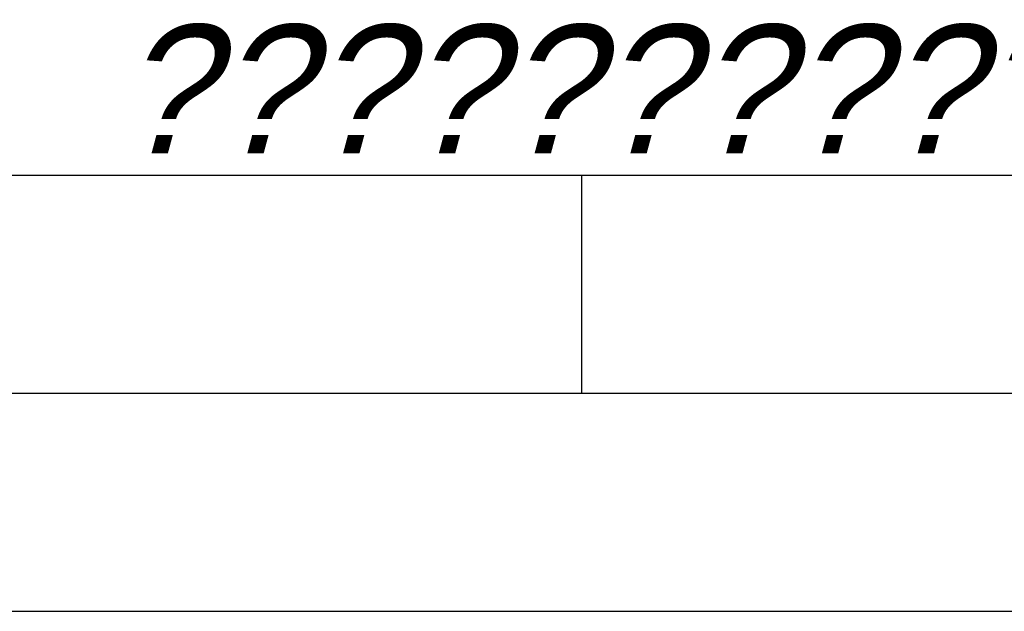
# Model space of a CAD drawing. Header units: millimetres. Extents: x 0 to 420, y 0 to 297.
# Tile 37 of 65: x 301 to 323, y 0 to 14. Entities that reach past the tile are written whole.
import ezdxf

# ---------------------------------------------------------------- set-up
doc = ezdxf.new("R2010")
doc.units = ezdxf.units.MM
doc.header["$LTSCALE"] = 23.1
doc.layers.get('0').update_dxf_attribs({"linetype": 'CONTINUOUS'})
doc.styles.add('TEXTSTYLE_7', font='txt')

# ---------------------------------------------------------------- blocks, each defined once
blk = doc.blocks.new('LOGO_PHASE_NINGBO_BL1', base_point=(320.75, 22.5))
at = {"color": 2, "linetype": 'CONTINUOUS', "style": 'TEXTSTYLE_7', "oblique": 15}
blk.add_text('????????????', height=2.9513, dxfattribs=at).set_placement((303.042, 10.5))

msp = doc.modelspace()

# ---------------------------------------------------------------- linework, layer by layer
at = {"color": 7, "linetype": 'CONTINUOUS'}
msp.add_line((25, 10), (410, 10), dxfattribs=at)
at = {"color": 2, "linetype": 'CONTINUOUS'}
for p, q in [((235, 9.99989), (410, 9.99989)), ((313.75, 5), (313.75, 10)), ((20, 5), (415, 5)), ((237.25, 0), (420, 0))]:
    msp.add_line(p, q, dxfattribs=at)

# ---------------------------------------------------------------- block references
msp.add_blockref('LOGO_PHASE_NINGBO_BL1', (320.75, 22.49989), dxfattribs=at)

doc.saveas('drawing.dxf')
